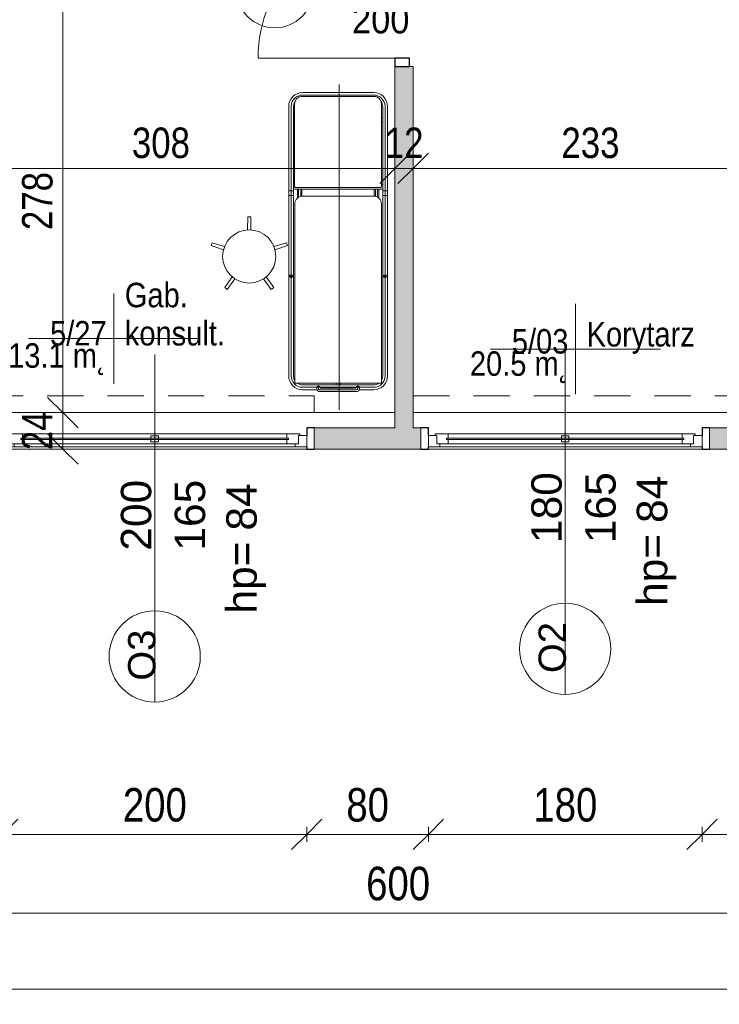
# Model space of a CAD drawing. Header units: centimetres. Extents: x -1631 to 1829, y -257 to 3158.
# Tile 39 of 128: x 39 to 499, y -257 to 391. Entities that reach past the tile are written whole.
import ezdxf

# ---------------------------------------------------------------- set-up
doc = ezdxf.new("R2010")
doc.units = ezdxf.units.CM
doc.linetypes.add('Ponad', pattern=[39.688, 23.813, -15.875])
for name, color, linetype, lineweight in [('A-ANNO-DIMS', 211, 'Continuous', 13), ('A-ANNO-DIMS-100', 211, 'Continuous', 13), ('A-ANNO-NOTE', 131, 'Continuous', 9), ('A-AREA-IDEN', 2, 'Continuous', 13), ('A-DETL-GENF', 92, 'Continuous', 9), ('A-DETL-MEDM', 33, 'Continuous', 13), ('A-DOOR', 31, 'Continuous', 13), ('A-FLOR-OVHD', 1, 'Ponad', 9), ('A-GLAZ', 151, 'Continuous', 13), ('A-GLAZ-IDEN', 152, 'Continuous', 13), ('A-WALL', 113, 'Continuous', 13), ('A-WALL-PATT', 111, 'Continuous', 13), ('Q-SPCQ', 91, 'Continuous', 9)]:
    doc.layers.add(name, color=color, linetype=linetype, lineweight=lineweight)
doc.styles.add('Arial', font='arial.ttf', dxfattribs={"width": 0.9, "height": 18})
doc.styles.add('Arial Narrow_1', font='ARIALN.TTF', dxfattribs={"height": 22})
doc.styles.add('Arial Narrow_5', font='ARIALN.TTF', dxfattribs={"height": 20})
doc.styles.add('Arial_10', font='arial.ttf', dxfattribs={"height": 20})
doc.styles.add('Arial_11', font='arial.ttf', dxfattribs={"width": 0.85, "height": 23})
doc.styles.add('Arial_13', font='arial.ttf', dxfattribs={"height": 0.2})
doc.styles.add('Arial_8', font='arial.ttf', dxfattribs={"height": 18})
doc.dimstyles.new('Diagonal_1_100__0_1_', dxfattribs={"dimscale": 30.48, "dimtxt": 22.515481, "dimasz": 0.656168, "dimexe": 0.164042, "dimexo": 0.0625, "dimgap": 0.065617, "dimtad": 1, "dimdec": 1, "dimrnd": 0.1, "dimdsep": 46, "dimtxsty": 'Arial Narrow_1', "dimblk1": 'OBLIQUE', "dimblk2": 'OBLIQUE', "dimsah": 1, "dimcen": 0.09, "dimazin": 0, "dimtfac": 1, "dimtdec": 4, "dimtix": 1, "dimtmove": 0, "dimatfit": 3, "dimfxl": 0.164042, "dimfxlon": 1, "dimtvp": 1, "dimtolj": 1, "dimtzin": 0, "dimarcsym": 2})
doc.dimstyles.new('Diagonal_1_100__0__wewnętrzne_1', dxfattribs={"dimscale": 30.48, "dimtxt": 20.468619, "dimasz": 0.656168, "dimexe": 0.164042, "dimexo": 0.0625, "dimgap": 0.032808, "dimtad": 1, "dimdec": 0, "dimdsep": 46, "dimtxsty": 'Arial Narrow_5', "dimblk1": 'OBLIQUE', "dimblk2": 'OBLIQUE', "dimsah": 1, "dimcen": 0.09, "dimazin": 0, "dimtfac": 1, "dimtdec": 4, "dimtix": 1, "dimtmove": 0, "dimatfit": 3, "dimfxl": 0.164042, "dimfxlon": 1, "dimtvp": 1, "dimtolj": 1, "dimtzin": 0, "dimarcsym": 2})

# ---------------------------------------------------------------- blocks, each defined once
blk = doc.blocks.new('DRZWI 1S - automatyczna etykieta - Drzwi 90-2322410-5_piętro III __10_50 m_ - stan projektowany')
at = {"layer": 'A-DETL-GENF'}
for p, q in [((-50.5, 3.5), (-45, 3.5)), ((-50.5, -6), (-50.5, 3.5)), ((-45, 3.5), (-45, -6)), ((45, 3.5), (50.5, 3.5)), ((45, -6), (45, 3.5)), ((50.5, 3.5), (50.5, -6)), ((-45, -6), (-50.5, -6)), ((50.5, -6), (45, -6))]:
    blk.add_line(p, q, dxfattribs=at)
at = {"layer": 'A-DETL-MEDM', "lineweight": 25}
for p, q in [((-50.5, -6), (-50.5, 3.5)), ((-50.5, 3.5), (-45, 3.5)), ((-45, 3.5), (-45, -6)), ((45, 3.5), (45, -6)), ((50.5, 3.5), (45, 3.5)), ((50.5, -6), (50.5, 3.5)), ((-45, -6), (-50.5, -6)), ((45, -6), (50.5, -6))]:
    blk.add_line(p, q, dxfattribs=at)
at = {"layer": 'A-DOOR'}
blk.add_line((45, -6), (45, -96), dxfattribs=at)
blk.add_arc((45, -6), 90, 180, 270, dxfattribs=at)
blk = doc.blocks.new('stół zabiegowy SZ-02 198x65 - stół zabiegowy SZ-02 198x65-V19-5_piętro III __10_50 m_ - stan projektowany')
at = {"layer": 'Q-SPCQ'}
for p, q in [((74.99, 33.26), (-102.21, 33.26)), ((-36.68, 33.06), (-36.68, 30.26)), ((16.4, 33.26), (16.4, 30.06)), ((19.59, 33.26), (19.59, 30.06)), ((-107, -27.24), (-107, 28.76)), ((11.01, 29.26), (-106.5, 29.26)), ((74.99, 31.66), (-102.21, 31.66)), ((-102.21, 30.06), (74.99, 30.06)), ((20.59, 27.56), (14.77, 27.56)), ((20.59, 26.76), (15.34, 26.76)), ((20.59, -28.54), (20.59, 30.06)), ((21.58, 28.85), (21.58, -27.24)), ((76.59, 29.35), (22.08, 29.35)), ((23.59, 30.06), (23.59, 29.35)), ((64.59, 30.06), (64.59, 29.35)), ((67.59, 29.35), (67.59, 30.06)), ((-111.31, 24.16), (-111.31, 14.62)), ((-109.71, 24.16), (-109.71, 0.76)), ((-108.11, 24.16), (-108.11, -22.64)), ((15.89, 25.36), (20.59, 25.36)), ((16, 24.56), (20.59, 24.56)), ((16.01, -22.74), (16.01, 24.26)), ((81.59, -22.74), (81.59, 24.35)), ((82.49, 24.16), (82.49, -22.64)), ((84.09, 24.16), (84.09, -22.64)), ((-110.56, 14.76), (-109.71, 14.76)), ((-110.46, 13.66), (-109.11, 13.66)), ((-112.56, -11.24), (-112.56, 12.76)), ((-111.46, 12.66), (-111.46, -11.14)), ((-110.36, -10.84), (-110.36, 12.36)), ((-110.16, 12.56), (-109.71, 12.56)), ((-124.56, 0), (89.44, 0)), ((-109.71, 0.76), (-109.71, -22.64)), ((-108.11, 2.01), (-107, 2.01)), ((-108.11, -0.49), (-107, -0.49)), ((-110.46, -12.14), (-109.11, -12.14)), ((-110.16, -11.04), (-109.71, -11.04)), ((-111.31, -22.64), (-111.31, -13.09)), ((-110.56, -13.24), (-109.71, -13.24)), ((20.59, -25.24), (15.34, -25.24)), ((15.89, -23.84), (20.59, -23.84)), ((16, -23.04), (20.59, -23.04)), ((-106.5, -27.74), (11.01, -27.74)), ((-102.21, -28.54), (74.99, -28.54)), ((74.99, -30.14), (-102.21, -30.14)), ((74.99, -31.74), (-102.21, -31.74)), ((-36.68, -31.54), (-36.68, -28.74)), ((20.59, -26.04), (14.77, -26.04)), ((16.4, -31.74), (16.4, -28.54)), ((19.59, -31.74), (19.59, -28.54)), ((22.08, -27.74), (76.59, -27.74)), ((23.59, -28.54), (23.59, -27.82)), ((64.59, -28.54), (64.59, -27.82)), ((67.59, -27.82), (67.59, -28.54))]:
    blk.add_line(p, q, dxfattribs=at)
for centre, radius in [((-36.68, 31.66), 0.999), ((-36.68, 31.66), 0.727), ((-36.68, -30.14), 0.999), ((-36.68, -30.14), 0.727)]:
    blk.add_circle(centre, radius, dxfattribs=at)
for centre, radius, start, end in [((-102.21, 24.16), 9.1, 90, 180), ((74.99, 24.16), 9.1, 0, 90), ((-102.21, 24.16), 7.5, 90, 180), ((-102.21, 24.16), 5.9, 144.33019, 180), ((-106.5, 28.76), 0.5, 90, 180), ((-102.21, 24.16), 5.9, 90, 120.18467), ((11.01, 24.26), 5, 360, 90), ((22.08, 28.85), 0.5, 90, 180), ((74.99, 24.16), 7.5, 38.98915, 90), ((74.99, 24.16), 5.9, 55.77749, 90), ((76.59, 24.35), 5, 360, 90), ((74.99, 24.16), 7.5, 0, 38.75168), ((-110.56, 12.76), 2, 90, 180), ((-110.46, 12.66), 1, 90, 180), ((-109.95, 13.66), 1.13, 282.58342, 77.41658), ((-110.16, 12.36), 0.2, 90, 180), ((-110.56, -11.24), 2, 174.26083, 270), ((-110.46, -11.14), 1, 180, 270), ((-109.95, -12.14), 1.13, 282.58342, 77.41658), ((-102.21, -22.64), 9.1, 180, 270), ((-102.21, -22.64), 7.5, 180, 270), ((-102.21, -22.64), 5.9, 180, 215.66981), ((11.01, -22.74), 5, 270, 0), ((74.99, -22.64), 9.1, 270, 0), ((76.59, -22.74), 5, 270, 360), ((74.99, -22.64), 7.5, 321.24832, 0), ((-106.5, -27.24), 0.5, 180, 270), ((-102.21, -22.64), 5.9, 239.81533, 270), ((22.08, -27.24), 0.5, 180, 270), ((74.99, -22.64), 7.5, 270, 321.01085), ((74.99, -22.64), 5.9, 270, 304.22251)]:
    blk.add_arc(centre, radius, start, end, dxfattribs=at)
blk = doc.blocks.new('stołek obrotowy WG-03 śr_32cm - stołek obrotowy WG-03 śr_32cm-850736-5_piętro III __10_50 m_ - stan projektowany')
at = {"layer": 'Q-SPCQ'}
for p, q in [((-1, 26.05), (-1.11, 17.46)), ((1, 26.05), (-1, 26.05)), ((1.11, 17.46), (1, 26.05)), ((-24.46, 9), (-25.08, 7.1)), ((-25.08, 7.1), (-16.95, 4.34)), ((-16.27, 6.45), (-24.46, 9)), ((24.46, 9), (16.27, 6.45)), ((16.95, 4.34), (25.08, 7.1)), ((25.08, 7.1), (24.46, 9)), ((-11.16, -13.48), (-16.12, -20.48)), ((-14.5, -21.66), (-9.37, -14.78)), ((9.37, -14.78), (14.5, -21.66)), ((16.12, -20.48), (11.16, -13.48)), ((-16.12, -20.48), (-14.5, -21.66)), ((14.5, -21.66), (16.12, -20.48))]:
    blk.add_line(p, q, dxfattribs=at)
blk.add_circle((0, 0), 17.5, dxfattribs=at)
blk = doc.blocks.new('Okno - automatyczna etykieta - 200x165 _projektowane_-2623157-5_piętro III __10_50 m_ - stan projektowany')
at = {"layer": 'A-GLAZ'}
for p, q in [((-92.5, 5.5), (-100, 5.5)), ((-100, 5.5), (-100, -2)), ((-100, 5.5), (100, 5.5)), ((-87, 3.5), (-94.5, 3.5)), ((-94.5, 3.5), (-94.5, -2)), ((-94.5, -2), (-94.5, 3.5)), ((-94.5, 3.5), (-92.5, 3.5)), ((-92.5, 3.5), (-92.5, 5.5)), ((92.5, 5.5), (-92.5, 5.5)), ((88, 0.75), (-88, 0.75)), ((-88, 0.75), (-88, -0.25)), ((-88, -0.25), (-88, 0.75)), ((-88, 0.75), (-87, 0.75)), ((-87, 0.75), (-87, 3.5)), ((87, 3.5), (-87, 3.5)), ((2.5, 2.25), (-2.5, 2.25)), ((-2.5, 2.25), (-2.5, -1.75)), ((2.5, -1.75), (2.5, 2.25)), ((94.5, 3.5), (87, 3.5)), ((87, 3.5), (87, 0.75)), ((87, 0.75), (88, 0.75)), ((88, -0.25), (88, 0.75)), ((88, 0.75), (88, -0.25)), ((100, 5.5), (92.5, 5.5)), ((92.5, 5.5), (92.5, 3.5)), ((92.5, 3.5), (94.5, 3.5)), ((94.5, -2), (94.5, 3.5)), ((94.5, 3.5), (94.5, -2)), ((100, -2), (100, 5.5)), ((-100, -2), (-94.5, -2)), ((-94.5, -2), (-95.5, -2)), ((-95.5, -2), (-95.5, -3)), ((-95.5, -3), (-87, -3)), ((-88, -0.25), (88, -0.25)), ((-87, -0.25), (-88, -0.25)), ((-87, -3), (-87, -0.25)), ((87, -3), (-87, -3)), ((-2.5, -1.75), (2.5, -1.75)), ((87, -0.25), (87, -3)), ((88, -0.25), (87, -0.25)), ((87, -3), (95.5, -3)), ((95.5, -2), (94.5, -2)), ((94.5, -2), (100, -2)), ((95.5, -3), (95.5, -2))]:
    blk.add_line(p, q, dxfattribs=at)
blk = doc.blocks.new('Okno - automatyczna etykieta - 180x165 _projektowane_-2623342-5_piętro III __10_50 m_ - stan projektowany')
at = {"layer": 'A-GLAZ'}
for p, q in [((-82.5, 10.5), (-90, 10.5)), ((-90, 10.5), (-90, 3)), ((-90, 10.5), (90, 10.5)), ((-77, 8.5), (-84.5, 8.5)), ((-84.5, 8.5), (-84.5, 3)), ((-84.5, 3), (-84.5, 8.5)), ((-84.5, 8.5), (-82.5, 8.5)), ((-82.5, 8.5), (-82.5, 10.5)), ((82.5, 10.5), (-82.5, 10.5)), ((-77, 5.75), (-77, 8.5)), ((77, 8.5), (-77, 8.5)), ((2.5, 7.25), (-2.5, 7.25)), ((-2.5, 7.25), (-2.5, 3.25)), ((2.5, 3.25), (2.5, 7.25)), ((84.5, 8.5), (77, 8.5)), ((77, 8.5), (77, 5.75)), ((90, 10.5), (82.5, 10.5)), ((82.5, 10.5), (82.5, 8.5)), ((82.5, 8.5), (84.5, 8.5)), ((84.5, 3), (84.5, 8.5)), ((84.5, 8.5), (84.5, 3)), ((90, 3), (90, 10.5)), ((-90, 3), (-84.5, 3)), ((-84.5, 3), (-85.5, 3)), ((-85.5, 3), (-85.5, 2)), ((-85.5, 2), (-77, 2)), ((78, 5.75), (-78, 5.75)), ((-78, 5.75), (-78, 4.75)), ((-78, 4.75), (-78, 5.75)), ((-78, 5.75), (-77, 5.75)), ((-78, 4.75), (78, 4.75)), ((-77, 4.75), (-78, 4.75)), ((-77, 2), (-77, 4.75)), ((77, 2), (-77, 2)), ((-2.5, 3.25), (2.5, 3.25)), ((77, 5.75), (78, 5.75)), ((77, 4.75), (77, 2)), ((78, 4.75), (77, 4.75)), ((77, 2), (85.5, 2)), ((78, 4.75), (78, 5.75)), ((78, 5.75), (78, 4.75)), ((85.5, 3), (84.5, 3)), ((84.5, 3), (90, 3)), ((85.5, 2), (85.5, 3))]:
    blk.add_line(p, q, dxfattribs=at)
blk = doc.blocks.new('DIMBLOCK1-5_piętro III __10_50 m_ - stan projektowany')
at = {"layer": 'A-ANNO-DIMS-100', "transparency": 16777216}
for p, q in [((-1252.62, -246.77), (-1242.62, -236.77)), ((1227.38, -246.77), (1237.38, -236.77)), ((-1252.62, -241.77), (-1252.62, -251.77)), ((-1252.62, -246.77), (-1252.62, -241.77)), ((1227.38, -241.77), (1227.38, -251.77)), ((1227.38, -246.77), (1227.38, -241.77)), ((-1252.62, -246.77), (-1262.62, -256.77)), ((-1252.62, -246.77), (1227.38, -246.77)), ((1227.38, -246.77), (1217.38, -256.77))]:
    blk.add_line(p, q, dxfattribs=at)
at = {"layer": 'A-ANNO-DIMS-100', "color": 0, "transparency": 16777216, "insert": (-40.5, -216.33), "char_height": 22, "width": 66.9031, "attachment_point": 1, "line_spacing_factor": 0.974696, "style": 'Arial Narrow_1'}
blk.add_mtext('2480', dxfattribs=at)
blk = doc.blocks.new('_Oblique')
at = {"color": 0, "linetype": 'ByBlock', "lineweight": -2}
blk.add_line((-0.5, -0.5), (0.5, 0.5), dxfattribs=at)
blk = doc.blocks.new('DIMBLOCK4-5_piętro III __10_50 m_ - stan projektowany')
at = {"layer": 'A-ANNO-DIMS-100', "transparency": 16777216}
for p, q in [((-12.62, -196.77), (-2.62, -186.77)), ((587.38, -196.77), (597.38, -186.77)), ((-12.62, -191.77), (-12.62, -201.77)), ((-12.62, -196.77), (-12.62, -191.77)), ((587.38, -191.77), (587.38, -201.77)), ((587.38, -196.77), (587.38, -191.77)), ((-12.62, -196.77), (-22.62, -206.77)), ((587.38, -196.77), (-12.62, -196.77)), ((587.38, -196.77), (577.38, -206.77))]:
    blk.add_line(p, q, dxfattribs=at)
at = {"layer": 'A-ANNO-DIMS-100', "color": 0, "transparency": 16777216, "insert": (266.47, -166.33), "char_height": 22, "width": 50.1774, "attachment_point": 1, "line_spacing_factor": 0.974696, "style": 'Arial Narrow_1'}
blk.add_mtext('600', dxfattribs=at)
blk = doc.blocks.new('DIMBLOCK102-5_piętro III __10_50 m_ - stan projektowany')
at = {"layer": 'A-ANNO-DIMS-100', "transparency": 16777216}
for p, q in [((66.98, 132.33), (56.98, 142.33)), ((61.98, 132.33), (71.98, 132.33)), ((66.98, 132.33), (61.98, 132.33)), ((66.98, 108.33), (66.98, 132.33)), ((66.98, 132.33), (76.98, 122.33)), ((66.98, 108.33), (56.98, 118.33)), ((61.98, 108.33), (71.98, 108.33)), ((66.98, 108.33), (61.98, 108.33)), ((66.98, 108.33), (76.98, 98.33))]:
    blk.add_line(p, q, dxfattribs=at)
at = {"layer": 'A-ANNO-DIMS-100', "color": 0, "transparency": 16777216, "insert": (40.13, 107.65), "char_height": 20, "width": 30.4105, "attachment_point": 1, "rotation": 90, "line_spacing_factor": 0.974696, "style": 'Arial Narrow_5'}
blk.add_mtext('24', dxfattribs=at)
blk = doc.blocks.new('DIMBLOCK103-5_piętro III __10_50 m_ - stan projektowany')
at = {"layer": 'A-ANNO-DIMS-100', "transparency": 16777216}
for p, q in [((66.98, 410.33), (56.98, 420.33)), ((71.98, 410.33), (61.98, 410.33)), ((66.98, 132.33), (66.98, 410.33)), ((66.98, 410.33), (76.98, 400.33)), ((66.98, 410.33), (71.98, 410.33)), ((66.98, 132.33), (56.98, 142.33)), ((61.98, 132.33), (71.98, 132.33)), ((66.98, 132.33), (61.98, 132.33)), ((66.98, 132.33), (76.98, 122.33))]:
    blk.add_line(p, q, dxfattribs=at)
at = {"layer": 'A-ANNO-DIMS-100', "color": 0, "transparency": 16777216, "insert": (40.13, 252.32), "char_height": 20, "width": 45.6158, "attachment_point": 1, "rotation": 90, "line_spacing_factor": 0.974696, "style": 'Arial Narrow_5'}
blk.add_mtext('278', dxfattribs=at)
blk = doc.blocks.new('METKA_POMIESZCZENIA2 - Rozbudowana krótka - bez ramki-2403173-5_piętro III __10_50 m_ - stan projektowany')
at = {"layer": 'A-AREA-IDEN'}
for p, q in [((0, 0.425), (0, 0)), ((0.0976, 0), (-0.8, 0)), ((-0.8, 0), (0.8, 0)), ((0, 0), (0, -0.425))]:
    blk.add_line(p, q, dxfattribs=at)
blk = doc.blocks.new('DIMBLOCK166-5_piętro III __10_50 m_ - stan projektowany')
at = {"layer": 'A-ANNO-DIMS-100', "transparency": 16777216}
for p, q in [((297.38, 292.9), (307.38, 302.9)), ((297.38, 287.9), (297.38, 297.9)), ((530.38, 292.9), (540.38, 302.9)), ((530.38, 287.9), (530.38, 297.9)), ((297.38, 292.9), (287.38, 282.9)), ((530.38, 292.9), (297.38, 292.9)), ((297.38, 292.9), (297.38, 287.9)), ((530.38, 292.9), (520.38, 282.9)), ((530.38, 292.9), (530.38, 287.9))]:
    blk.add_line(p, q, dxfattribs=at)
at = {"layer": 'A-ANNO-DIMS-100', "color": 0, "transparency": 16777216, "insert": (394.87, 319.75), "char_height": 20, "width": 45.6158, "attachment_point": 1, "line_spacing_factor": 0.974696, "style": 'Arial Narrow_5'}
blk.add_mtext('233', dxfattribs=at)
blk = doc.blocks.new('DIMBLOCK167-5_piętro III __10_50 m_ - stan projektowany')
at = {"layer": 'A-ANNO-DIMS-100', "transparency": 16777216}
for p, q in [((285.38, 292.9), (295.38, 302.9)), ((285.38, 287.9), (285.38, 297.9)), ((297.38, 292.9), (307.38, 302.9)), ((297.38, 287.9), (297.38, 297.9)), ((285.38, 292.9), (275.38, 282.9)), ((297.38, 292.9), (285.38, 292.9)), ((285.38, 292.9), (285.38, 287.9)), ((297.38, 292.9), (287.38, 282.9)), ((297.38, 292.9), (297.38, 287.9))]:
    blk.add_line(p, q, dxfattribs=at)
at = {"layer": 'A-ANNO-DIMS-100', "color": 0, "transparency": 16777216, "insert": (278.71, 319.75), "char_height": 20, "width": 30.4105, "attachment_point": 1, "line_spacing_factor": 0.974696, "style": 'Arial Narrow_5'}
blk.add_mtext('12', dxfattribs=at)
blk = doc.blocks.new('DIMBLOCK168-5_piętro III __10_50 m_ - stan projektowany')
at = {"layer": 'A-ANNO-DIMS-100', "transparency": 16777216}
for p, q in [((-22.62, 292.9), (-12.62, 302.9)), ((-22.62, 287.9), (-22.62, 297.9)), ((285.38, 292.9), (295.38, 302.9)), ((285.38, 287.9), (285.38, 297.9)), ((-22.62, 292.9), (-32.62, 282.9)), ((285.38, 292.9), (-22.62, 292.9)), ((-22.62, 292.9), (-22.62, 287.9)), ((285.38, 292.9), (275.38, 282.9)), ((285.38, 292.9), (285.38, 287.9))]:
    blk.add_line(p, q, dxfattribs=at)
at = {"layer": 'A-ANNO-DIMS-100', "color": 0, "transparency": 16777216, "insert": (112.37, 319.75), "char_height": 20, "width": 45.6158, "attachment_point": 1, "line_spacing_factor": 0.974696, "style": 'Arial Narrow_5'}
blk.add_mtext('308', dxfattribs=at)
blk = doc.blocks.new('DIMBLOCK254-5_piętro III __10_50 m_ - stan projektowany')
at = {"layer": 'A-ANNO-DIMS-100', "transparency": 16777216}
for p, q in [((487.38, -145.01), (497.38, -135.01)), ((966.38, -145.01), (976.38, -135.01)), ((487.38, -140.01), (487.38, -150.01)), ((487.38, -145.01), (487.38, -140.01)), ((966.38, -140.01), (966.38, -150.01)), ((966.38, -145.01), (966.38, -140.01)), ((487.38, -145.01), (477.38, -155.01)), ((966.38, -145.01), (487.38, -145.01)), ((966.38, -145.01), (956.38, -155.01))]:
    blk.add_line(p, q, dxfattribs=at)
at = {"layer": 'A-ANNO-DIMS-100', "color": 0, "transparency": 16777216, "insert": (705.97, -114.57), "char_height": 22, "width": 50.1774, "attachment_point": 1, "line_spacing_factor": 0.974696, "style": 'Arial Narrow_1'}
blk.add_mtext('479', dxfattribs=at)
blk = doc.blocks.new('DIMBLOCK255-5_piętro III __10_50 m_ - stan projektowany')
at = {"layer": 'A-ANNO-DIMS-100', "transparency": 16777216}
for p, q in [((307.38, -145.01), (317.38, -135.01)), ((487.38, -145.01), (497.38, -135.01)), ((307.38, -140.01), (307.38, -150.01)), ((307.38, -145.01), (307.38, -140.01)), ((487.38, -140.01), (487.38, -150.01)), ((487.38, -145.01), (487.38, -140.01)), ((307.38, -145.01), (297.38, -155.01)), ((487.38, -145.01), (307.38, -145.01)), ((487.38, -145.01), (477.38, -155.01))]:
    blk.add_line(p, q, dxfattribs=at)
at = {"layer": 'A-ANNO-DIMS-100', "color": 0, "transparency": 16777216, "insert": (376.47, -114.57), "char_height": 22, "width": 50.1774, "attachment_point": 1, "line_spacing_factor": 0.974696, "style": 'Arial Narrow_1'}
blk.add_mtext('180', dxfattribs=at)
blk = doc.blocks.new('DIMBLOCK256-5_piętro III __10_50 m_ - stan projektowany')
at = {"layer": 'A-ANNO-DIMS-100', "transparency": 16777216}
for p, q in [((227.38, -145.01), (237.38, -135.01)), ((307.38, -145.01), (317.38, -135.01)), ((227.38, -140.01), (227.38, -150.01)), ((227.38, -145.01), (227.38, -140.01)), ((307.38, -140.01), (307.38, -150.01)), ((307.38, -145.01), (307.38, -140.01)), ((227.38, -145.01), (217.38, -155.01)), ((307.38, -145.01), (227.38, -145.01)), ((307.38, -145.01), (297.38, -155.01))]:
    blk.add_line(p, q, dxfattribs=at)
at = {"layer": 'A-ANNO-DIMS-100', "color": 0, "transparency": 16777216, "insert": (253.44, -114.57), "char_height": 22, "width": 33.4516, "attachment_point": 1, "line_spacing_factor": 0.974696, "style": 'Arial Narrow_1'}
blk.add_mtext('80', dxfattribs=at)
blk = doc.blocks.new('DIMBLOCK257-5_piętro III __10_50 m_ - stan projektowany')
at = {"layer": 'A-ANNO-DIMS-100', "transparency": 16777216}
for p, q in [((27.38, -145.01), (37.38, -135.01)), ((227.38, -145.01), (237.38, -135.01)), ((27.38, -140.01), (27.38, -150.01)), ((27.38, -145.01), (27.38, -140.01)), ((227.38, -140.01), (227.38, -150.01)), ((227.38, -145.01), (227.38, -140.01)), ((27.38, -145.01), (17.38, -155.01)), ((227.38, -145.01), (27.38, -145.01)), ((227.38, -145.01), (217.38, -155.01))]:
    blk.add_line(p, q, dxfattribs=at)
at = {"layer": 'A-ANNO-DIMS-100', "color": 0, "transparency": 16777216, "insert": (106.47, -114.57), "char_height": 22, "width": 50.1774, "attachment_point": 1, "line_spacing_factor": 0.974696, "style": 'Arial Narrow_1'}
blk.add_mtext('200', dxfattribs=at)
blk = doc.blocks.new('Okno_LD_typ 100 - metka _ wys_parapetu-2491833-5_piętro III __10_50 m_ - stan projektowany')
at = {"layer": 'A-GLAZ-IDEN'}
blk.add_line((0, 1.8925), (0, -0.3919), dxfattribs=at)
blk.add_circle((0, -0.0919), 0.3, dxfattribs=at)
at = {"layer": 'A-GLAZ-IDEN', "insert": (0.4711, 0.6634), "char_height": 0.2, "width": 0.48783, "attachment_point": 3, "rotation": 90, "line_spacing_factor": 0.936439, "style": 'Arial_13', "bg_fill": 3, "box_fill_scale": 1.25, "bg_fill_color": 256, "bg_fill_true_color": 13158600, "bg_fill_transparency": 0}
blk.add_mtext('\\pxqr,t6.35,12.7,19.05,25.4,31.75,38.1,44.45,50.8,57.15,63.5,69.85,76.2,82.55,88.9,95.25,101.6,107.95,114.3,120.65,127,133.35,139.7,146.05,152.4,158.75,165.1,171.45,177.8,184.15,190.5,196.85,203.2;{hp= }', dxfattribs=at)

msp = doc.modelspace()

# ---------------------------------------------------------------- hatches: boundary and pattern name
at = {"layer": 'A-WALL-PATT'}
h = msp.add_hatch(color=9, dxfattribs=at)
h.paths.add_polyline_path([(297.38, 122.33), (297.38, 359.83), (285.38, 359.83), (285.38, 122.33)], flags=0)
h.paths.add_polyline_path([(297.38, 460.83), (297.38, 466.83), (285.38, 466.83), (285.38, 460.83), (294.88, 460.83)], flags=0)
h.paths.add_polyline_path([(297.38, 567.83), (297.38, 684.83), (285.38, 684.83), (285.38, 567.83), (294.88, 567.83)], flags=0)
h.paths.add_polyline_path([(285.38, 785.83), (297.38, 785.83), (297.38, 797.33), (285.38, 797.33), (285.38, 788.28)], flags=0)
h = msp.add_hatch(color=9, dxfattribs=at)
h.paths.add_polyline_path([(-532.62, 108.33), (-532.62, 122.33), (-552.62, 122.33), (-552.62, 108.33), (-537.36, 108.33)], flags=0)
h.paths.add_polyline_path([(-327.62, 108.33), (-257.62, 108.33), (-257.62, 122.33), (-327.62, 122.33)], flags=0)
h.paths.add_polyline_path([(-47.62, 108.33), (22.38, 108.33), (22.38, 122.33), (-47.62, 122.33)], flags=0)
h.paths.add_polyline_path([(232.38, 108.33), (302.38, 108.33), (302.38, 122.33), (232.38, 122.33)], flags=0)
h.paths.add_polyline_path([(527.38, 108.33), (527.38, 122.33), (492.38, 122.33), (492.38, 108.33)], flags=0)

# ---------------------------------------------------------------- linework, layer by layer
at = {"layer": 'A-ANNO-NOTE', "lineweight": 13}
msp.add_circle((206.38, 410.33), 25, dxfattribs=at)
at = {"layer": 'A-FLOR-OVHD'}
for p, q in [((-22.62, 143.33), (232.38, 143.33)), ((232.38, 132.33), (232.38, 143.33)), ((297.38, 143.33), (527.38, 143.33))]:
    msp.add_line(p, q, dxfattribs=at)
at = {"layer": 'A-WALL', "lineweight": 9}
for p, q in [((285.38, 359.83), (285.38, 122.33)), ((297.38, 359.83), (294.88, 359.83)), ((297.38, 122.33), (297.38, 359.83)), ((-22.62, 132.33), (285.38, 132.33)), ((297.38, 132.33), (530.38, 132.33)), ((285.38, 122.33), (232.38, 122.33)), ((302.38, 122.33), (297.38, 122.33)), ((527.38, 122.33), (492.38, 122.33)), ((227.38, 108.33), (27.38, 108.33)), ((232.38, 108.33), (302.38, 108.33)), ((487.38, 108.33), (307.38, 108.33)), ((492.38, 108.33), (702.38, 108.33))]:
    msp.add_line(p, q, dxfattribs=at)
at = {"layer": 'A-WALL', "color": 7, "lineweight": 25}
for p, q in [((232.38, 122.33), (227.38, 122.33)), ((227.38, 122.33), (227.38, 117.33)), ((307.38, 122.33), (302.38, 122.33)), ((307.38, 117.33), (307.38, 122.33)), ((492.38, 122.33), (487.38, 122.33)), ((487.38, 122.33), (487.38, 117.33)), ((227.38, 109.83), (227.38, 108.33)), ((227.38, 108.33), (232.38, 108.33)), ((302.38, 108.33), (307.38, 108.33)), ((307.38, 108.33), (307.38, 109.83)), ((487.38, 109.83), (487.38, 108.33)), ((487.38, 108.33), (492.38, 108.33))]:
    msp.add_line(p, q, dxfattribs=at)
at = {"layer": 'A-WALL'}
for p, q in [((232.38, 122.33), (232.38, 108.33)), ((302.38, 108.33), (302.38, 122.33)), ((492.38, 122.33), (492.38, 108.33))]:
    msp.add_line(p, q, dxfattribs=at)

# ---------------------------------------------------------------- block references
at = {"layer": 'A-AREA-IDEN', "xscale": 69.99999999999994, "yscale": 69.99999999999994, "zscale": 69.99999999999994}
for p in [(100.43, 180.98), (404.16, 174.15)]:
    msp.add_blockref('METKA_POMIESZCZENIA2 - Rozbudowana krótka - bez ramki-2403173-5_piętro III __10_50 m_ - stan projektowany', p, dxfattribs=at)
at = {"layer": 'A-DOOR', "rotation": 269.9999999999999}
msp.add_blockref('DRZWI 1S - automatyczna etykieta - Drzwi 90-2322410-5_piętro III __10_50 m_ - stan projektowany', (291.38, 410.33), dxfattribs=at)
at = {"layer": 'A-GLAZ', "rotation": 180}
for name, p in [('Okno - automatyczna etykieta - 200x165 _projektowane_-2623157-5_piętro III __10_50 m_ - stan projektowany', (127.38, 115.33)), ('Okno - automatyczna etykieta - 180x165 _projektowane_-2623342-5_piętro III __10_50 m_ - stan projektowany', (397.38, 120.33))]:
    msp.add_blockref(name, p, dxfattribs=at)
at = {"layer": 'Q-SPCQ', "rotation": 90.00000000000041}
msp.add_blockref('stół zabiegowy SZ-02 198x65 - stół zabiegowy SZ-02 198x65-V19-5_piętro III __10_50 m_ - stan projektowany', (248.79, 258.67), dxfattribs=at)
at = {"layer": 'Q-SPCQ'}
msp.add_blockref('stołek obrotowy WG-03 śr_32cm - stołek obrotowy WG-03 śr_32cm-850736-5_piętro III __10_50 m_ - stan projektowany', (189.55, 235.03), dxfattribs=at)

# ---------------------------------------------------------------- texts
at = {"layer": 'A-ANNO-NOTE', "lineweight": 211, "insert": (276.05, 390.56), "char_height": 18, "width": 38.07, "attachment_point": 5, "line_spacing_factor": 0.936439, "style": 'Arial'}
msp.add_mtext('\\pxqc,t6.35,12.7,19.05,25.4,31.75,38.1,44.45,50.8,57.15,63.5,69.85,76.2,82.55,88.9,95.25,101.6,107.95,114.3,120.65,127,133.35,139.7,146.05,152.4,158.75,165.1,171.45,177.8,184.15,190.5,196.85,203.2;{200}', dxfattribs=at)
at = {"layer": 'A-AREA-IDEN', "char_height": 16.1, "line_spacing_factor": 0.936439, "style": 'Arial_11'}
for s, insert, width, attachment_point in [('\\pxt3.69565,7.3913,11.08696,14.78261,18.47826,22.17391,25.86957,29.56522,33.26087,36.95652,40.65217,44.34783,48.04348,51.73913,55.43478,59.13043,62.82609,66.52174,70.21739,73.91304,77.6087,81.30435,85,88.69565,92.3913,96.08696,99.78261,103.47826,107.17391,110.86957,114.56522,118.26087;{Gab.\\Pkonsult.}', (107.73, 176.23), 65.331, 7), ('\\pxqr,t3.69565,7.3913,11.08696,14.78261,18.47826,22.17391,25.86957,29.56522,33.26087,36.95652,40.65217,44.34783,48.04348,51.73913,55.43478,59.13043,62.82609,66.52174,70.21739,73.91304,77.6087,81.30435,85,88.69565,92.3913,96.08696,99.78261,103.47826,107.17391,110.86957,114.56522,118.26087;{5/27}', (95.77, 176.23), 37.009, 9), ('\\pxqr,t3.69565,7.3913,11.08696,14.78261,18.47826,22.17391,25.86957,29.56522,33.26087,36.95652,40.65217,44.34783,48.04348,51.73913,55.43478,59.13043,62.82609,66.52174,70.21739,73.91304,77.6087,81.30435,85,88.69565,92.3913,96.08696,99.78261,103.47826,107.17391,110.86957,114.56522,118.26087;{5/03}', (399.5, 170.94), 37.009, 9), ('\\pxt3.69565,7.3913,11.08696,14.78261,18.47826,22.17391,25.86957,29.56522,33.26087,36.95652,40.65217,44.34783,48.04348,51.73913,55.43478,59.13043,62.82609,66.52174,70.21739,73.91304,77.6087,81.30435,85,88.69565,92.3913,96.08696,99.78261,103.47826,107.17391,110.86957,114.56522,118.26087;{Korytarz}', (411.46, 170.94), 70.448, 7), ('\\pt84.99995,169.9999,255.00008,340.00003,424.99998,509.99993,595.00011,680.00006,765.00001,849.99996,934.99991,1020.00009,1105.00004,1189.99999,1274.99994,1359.99989,1445.00007,1530.00002,1614.99997,1699.99992,1785.0001,1870.00005,1955,2039.99995,2124.9999,2210.00008,2295.00003,2379.99998,2464.99993,2550.00011,2635.00006,2720.00001;13.1 m˛', (95.77, 177.91), 64.141, 3), ('\\pt84.99995,169.9999,255.00008,340.00003,424.99998,509.99993,595.00011,680.00006,765.00001,849.99996,934.99991,1020.00009,1105.00004,1189.99999,1274.99994,1359.99989,1445.00007,1530.00002,1614.99997,1699.99992,1785.0001,1870.00005,1955,2039.99995,2124.9999,2210.00008,2295.00003,2379.99998,2464.99993,2550.00011,2635.00006,2720.00001;20.5 m˛', (399.5, 172.62), 64.141, 3)]:
    msp.add_mtext(s, dxfattribs=dict(at, insert=insert, width=width, attachment_point=attachment_point))

# ---------------------------------------------------------------- dimensions: what is measured, and where the dimension line sits
at = {"layer": 'A-ANNO-DIMS'}
for base, p1, p2, angle, dimstyle, override, picture, middle in [((66.98, 410.33), (61.98, 132.33), (71.98, 410.33), 90, 'Diagonal_1_100__0__wewnętrzne_1', {"dimpost": '<>', "dimfxl": 278.179798}, 'DIMBLOCK103-5_piętro III __10_50 m_ - stan projektowany', (55.77, 271.33)), ((66.98, 132.33), (61.98, 108.33), (61.98, 132.33), 90, 'Diagonal_1_100__0__wewnętrzne_1', {"dimpost": '<>', "dimfxl": 24}, 'DIMBLOCK102-5_piętro III __10_50 m_ - stan projektowany', (55.94, 120.33)), ((27.38, -145.01), (227.38, -140.01), (27.38, -140.01), 0, 'Diagonal_1_100__0_1_', {"dimpost": '<>', "dimfxl": 200}, 'DIMBLOCK257-5_piętro III __10_50 m_ - stan projektowany', (127.38, -131.77)), ((227.38, -145.01), (307.38, -140.01), (227.38, -140.01), 0, 'Diagonal_1_100__0_1_', {"dimpost": '<>', "dimfxl": 80}, 'DIMBLOCK256-5_piętro III __10_50 m_ - stan projektowany', (267.38, -131.77)), ((307.38, -145.01), (487.38, -140.01), (307.38, -140.01), 0, 'Diagonal_1_100__0_1_', {"dimpost": '<>', "dimfxl": 180}, 'DIMBLOCK255-5_piętro III __10_50 m_ - stan projektowany', (397.38, -131.77)), ((487.38, -145.01), (966.38, -140.01), (487.38, -140.01), 0, 'Diagonal_1_100__0_1_', {"dimpost": '<>', "dimfxl": 479}, 'DIMBLOCK254-5_piętro III __10_50 m_ - stan projektowany', (726.88, -131.77))]:
    dim = msp.add_linear_dim(base=base, p1=p1, p2=p2, angle=angle, dimstyle=dimstyle, override=override, dxfattribs=at)
    dim.commit()
    dim.dimension.update_dxf_attribs({"geometry": picture, "text_midpoint": middle})
for base, p1, p2, dimstyle, override, picture, middle in [((-22.62, 292.9), (285.38, 287.9), (-22.62, 287.9), 'Diagonal_1_100__0__wewnętrzne_1', {"dimpost": '<>', "dimfxl": 308}, 'DIMBLOCK168-5_piętro III __10_50 m_ - stan projektowany', (131.38, 304.11)), ((285.38, 292.9), (297.38, 287.9), (285.38, 287.9), 'Diagonal_1_100__0__wewnętrzne_1', {"dimpost": '<>', "dimfxl": 12}, 'DIMBLOCK167-5_piętro III __10_50 m_ - stan projektowany', (291.38, 303.94)), ((297.38, 292.9), (530.38, 287.9), (297.38, 287.9), 'Diagonal_1_100__0__wewnętrzne_1', {"dimpost": '<>', "dimfxl": 233}, 'DIMBLOCK166-5_piętro III __10_50 m_ - stan projektowany', (413.88, 304.11)), ((-12.62, -196.77), (587.38, -191.77), (-12.62, -191.77), 'Diagonal_1_100__0_1_', {"dimpost": '<>', "dimfxl": 600}, 'DIMBLOCK4-5_piętro III __10_50 m_ - stan projektowany', (287.38, -183.53)), ((1227.38, -246.77), (-1252.62, -241.77), (1227.38, -241.77), 'Diagonal_1_100__0_1_', {"dimpost": '<>', "dimfxl": 2480}, 'DIMBLOCK1-5_piętro III __10_50 m_ - stan projektowany', (-12.62, -233.53))]:
    dim = msp.add_linear_dim(base=base, p1=p1, p2=p2, dimstyle=dimstyle, override=override, dxfattribs=at)
    dim.commit()
    dim.dimension.update_dxf_attribs({"geometry": picture, "text_midpoint": middle})

# ---------------------------------------------------------------- next in the draw order: block references
at = {"layer": 'A-GLAZ-IDEN', "xscale": 99.99999999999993, "yscale": 99.99999999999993, "zscale": 99.99999999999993}
for p in [(397.38, -13.79), (127.38, -18.79)]:
    msp.add_blockref('Okno_LD_typ 100 - metka _ wys_parapetu-2491833-5_piętro III __10_50 m_ - stan projektowany', p, dxfattribs=at)

# ---------------------------------------------------------------- next in the draw order: texts
at = {"layer": 'A-GLAZ-IDEN', "rotation": 90, "line_spacing_factor": 0.936439}
for s, insert, char_height, width, attachment_point, style in [('\\pxqc,t6.35,12.7,19.05,25.4,31.75,38.1,44.45,50.8,57.15,63.5,69.85,76.2,82.55,88.9,95.25,101.6,107.95,114.3,120.65,127,133.35,139.7,146.05,152.4,158.75,165.1,171.45,177.8,184.15,190.5,196.85,203.2;{180}', (385.26, 69.84), 20, 48.3, 5, 'Arial_10'), ('\\pxqc,t6.35,12.7,19.05,25.4,31.75,38.1,44.45,50.8,57.15,63.5,69.85,76.2,82.55,88.9,95.25,101.6,107.95,114.3,120.65,127,133.35,139.7,146.05,152.4,158.75,165.1,171.45,177.8,184.15,190.5,196.85,203.2;{165}', (420.7, 69.84), 20, 48.3, 5, 'Arial_10'), ('\\pxqc,t6.35,12.7,19.05,25.4,31.75,38.1,44.45,50.8,57.15,63.5,69.85,76.2,82.55,88.9,95.25,101.6,107.95,114.3,120.65,127,133.35,139.7,146.05,152.4,158.75,165.1,171.45,177.8,184.15,190.5,196.85,203.2;{200}', (115.26, 64.84), 20, 48.3, 5, 'Arial_10'), ('\\pxqc,t6.35,12.7,19.05,25.4,31.75,38.1,44.45,50.8,57.15,63.5,69.85,76.2,82.55,88.9,95.25,101.6,107.95,114.3,120.65,127,133.35,139.7,146.05,152.4,158.75,165.1,171.45,177.8,184.15,190.5,196.85,203.2;{165}', (150.7, 64.84), 20, 48.3, 5, 'Arial_10'), ('\\pxt6.35,12.7,19.05,25.4,31.75,38.1,44.45,50.8,57.15,63.5,69.85,76.2,82.55,88.9,95.25,101.6,107.95,114.3,120.65,127,133.35,139.7,146.05,152.4,158.75,165.1,171.45,177.8,184.15,190.5,196.85,203.2;{84}', (444.49, 59.73), 20, 32.4, 1, 'Arial_10'), ('\\pxt6.35,12.7,19.05,25.4,31.75,38.1,44.45,50.8,57.15,63.5,69.85,76.2,82.55,88.9,95.25,101.6,107.95,114.3,120.65,127,133.35,139.7,146.05,152.4,158.75,165.1,171.45,177.8,184.15,190.5,196.85,203.2;{84}', (174.49, 54.73), 20, 32.4, 1, 'Arial_10'), ('\\pxqc,t7.05556,14.11111,21.16667,28.22222,35.27778,42.33333,49.38889,56.44444,63.5,70.55556,77.61111,84.66667,91.72222,98.77778,105.83333,112.88889,119.94444,127,134.05556,141.11111,148.16667,155.22222,162.27778,169.33333,176.38889,183.44444,190.5,197.55556,204.61111,211.66667,218.72222,225.77778;{O3}', (118.99, -27.17), 18, 33.7, 5, 'Arial_8'), ('\\pxqc,t7.05556,14.11111,21.16667,28.22222,35.27778,42.33333,49.38889,56.44444,63.5,70.55556,77.61111,84.66667,91.72222,98.77778,105.83333,112.88889,119.94444,127,134.05556,141.11111,148.16667,155.22222,162.27778,169.33333,176.38889,183.44444,190.5,197.55556,204.61111,211.66667,218.72222,225.77778;{O2}', (388.99, -22.17), 18, 33.7, 5, 'Arial_8')]:
    msp.add_mtext(s, dxfattribs=dict(at, insert=insert, char_height=char_height, width=width, attachment_point=attachment_point, style=style))

doc.saveas('drawing.dxf')
